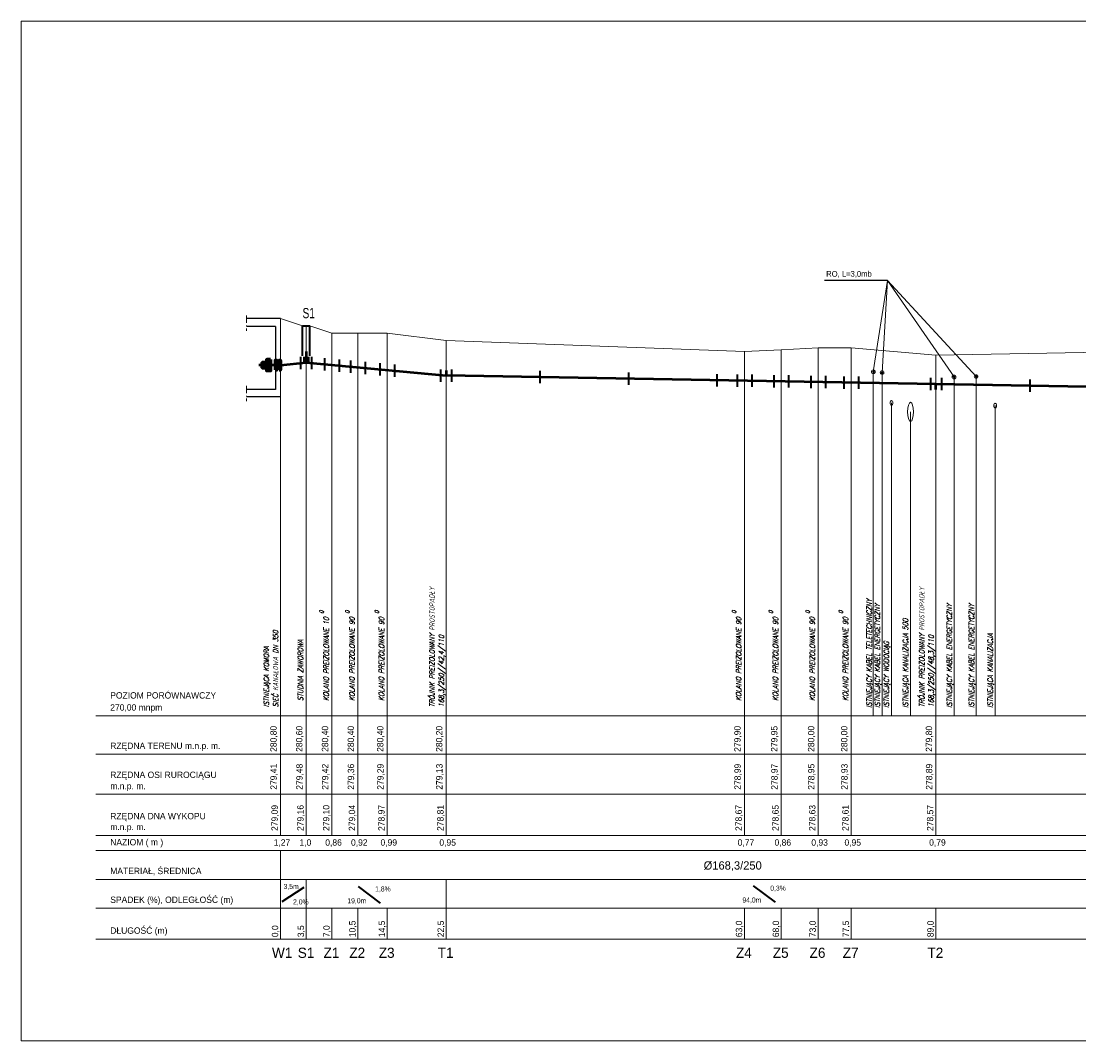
# Model space of a CAD drawing. Extents: x 6567519 to 6569315, y 5583523 to 5585607.
# Tile 60 of 67: x 6568205 to 6568492, y 5584666 to 5584943. Entities that reach past the tile are written whole.
import ezdxf

# ---------------------------------------------------------------- set-up
doc = ezdxf.new("R2010")
doc.units = 0
doc.linetypes.add('GAK', pattern=[3.5, 2, -0.7, 0.1, -0.7])
doc.linetypes.add('KOC', pattern=[2, 1.5, -0.5])
for name, color, linetype, lineweight in [('0-przyłącze', 7, 'CONTINUOUS', 50), ('monitorigng', 220, 'KOC', 30), ('pomocnicza', 140, 'CONTINUOUS', 30), ('siec', 7, 'GAK', 70), ('tekst', 2, 'CONTINUOUS', 20)]:
    doc.layers.add(name, color=color, linetype=linetype, lineweight=lineweight)
doc.layers.add('tabela', color=141, linetype='CONTINUOUS')
doc.layers.add('teren', color=7, linetype='CONTINUOUS')
doc.styles.add('ULICA', font='SIMPLEX', dxfattribs={"width": 0.8, "oblique": 15.00003, "height": 1.25})

msp = doc.modelspace()

# ---------------------------------------------------------------- hatches: boundary and pattern name
at = {"layer": 'siec', "lineweight": 20}
h = msp.add_hatch(color=3, dxfattribs=at)
h.paths.add_polyline_path([(6568270.235, 5584849.851), (6568270.235, 5584849.146), (6568271.427, 5584849.146), (6568271.427, 5584849.851)])
h.paths.add_polyline_path([(6568271.427, 5584848.442), (6568271.427, 5584849.146), (6568270.235, 5584849.146), (6568270.235, 5584848.442)])
h.paths.add_polyline_path([(6568272.494, 5584849.146), (6568271.427, 5584849.146), (6568271.427, 5584848.442), (6568271.427, 5584847.656), (6568272.494, 5584847.656)])
h.paths.add_polyline_path([(6568272.494, 5584850.637), (6568271.427, 5584850.637), (6568271.427, 5584849.146), (6568272.494, 5584849.146)])
at = {"layer": 'siec', "linetype": 'Continuous'}
for points in [[(6568274.09, 5584850.45), (6568273.795, 5584850.45), (6568273.795, 5584847.842), (6568274.09, 5584847.842)], [(6568275.146, 5584850.45), (6568274.851, 5584850.45), (6568274.85, 5584847.842), (6568275.146, 5584847.842)]]:
    msp.add_hatch(color=256, dxfattribs=at).paths.add_polyline_path(points)

# ---------------------------------------------------------------- linework, layer by layer
at = {"layer": '0-przyłącze', "color": 0, "lineweight": 25}
msp.add_line((6568440.02, 5584872.162), (6568422.917, 5584872.161), dxfattribs=at)
at = {"layer": '0-przyłącze', "color": 1, "linetype": 'ByBlock', "lineweight": 40}
for p, q in [((6568280.631, 5584851.374), (6568280.631, 5584848.016)), ((6568283.617, 5584851.39), (6568283.617, 5584848.032)), ((6568287.16, 5584851.064), (6568287.16, 5584847.705)), ((6568291.134, 5584850.698), (6568291.134, 5584847.339)), ((6568294.16, 5584850.419), (6568294.16, 5584847.061)), ((6568298.148, 5584850.052), (6568298.148, 5584846.693)), ((6568302.16, 5584849.682), (6568302.16, 5584846.324)), ((6568306.148, 5584849.315), (6568306.148, 5584845.956)), ((6568318.649, 5584847.997), (6568318.649, 5584844.638)), ((6568321.643, 5584847.999), (6568321.643, 5584844.641)), ((6568345.639, 5584847.578), (6568345.639, 5584844.22)), ((6568369.635, 5584847.157), (6568369.635, 5584843.798)), ((6568393.632, 5584846.735), (6568393.632, 5584843.377)), ((6568399.16, 5584846.574), (6568399.16, 5584843.216)), ((6568403.148, 5584846.568), (6568403.148, 5584843.21)), ((6568409.16, 5584846.399), (6568409.16, 5584843.04)), ((6568413.148, 5584846.393), (6568413.148, 5584843.035)), ((6568419.16, 5584846.223), (6568419.16, 5584842.865)), ((6568423.148, 5584846.217), (6568423.148, 5584842.859)), ((6568428.16, 5584846.065), (6568428.16, 5584842.707)), ((6568432.148, 5584846.059), (6568432.148, 5584842.701)), ((6568451.649, 5584845.662), (6568451.649, 5584842.304)), ((6568454.643, 5584845.665), (6568454.643, 5584842.306)), ((6568478.639, 5584845.243), (6568478.639, 5584841.885))]:
    msp.add_line(p, q, dxfattribs=at)
at = {"layer": '0-przyłącze', "color": 0, "lineweight": 20, "extrusion": (0, 0, -1)}
for centre, major_axis, ratio in [((6568441.075, 5584838.896), (0, 0.646), 0.5936938), ((6568446.264, 5584836.445), (0, 2.602), 0.3120385), ((6568469.264, 5584838.139), (0, 0.646), 0.5936938)]:
    msp.add_ellipse(centre, major_axis=major_axis, ratio=ratio, dxfattribs=at)
at = {"layer": 'monitorigng', "color": 40, "linetype": 'ByBlock', "lineweight": 20}
msp.add_line((6568436.151, 5584753.846), (6568436.151, 5584847.324), dxfattribs=at)
at = {"layer": 'monitorigng', "color": 1, "linetype": 'ByBlock', "lineweight": 20}
for p, q in [((6568438.533, 5584753.846), (6568438.533, 5584847.117)), ((6568458.072, 5584753.846), (6568458.072, 5584845.936)), ((6568464.072, 5584753.846), (6568464.072, 5584846.045))]:
    msp.add_line(p, q, dxfattribs=at)
at = {"layer": 'monitorigng', "color": 5, "linetype": 'ByBlock', "lineweight": 20}
msp.add_line((6568441.075, 5584753.846), (6568441.075, 5584838.896), dxfattribs=at)
at = {"layer": 'monitorigng', "color": 44, "linetype": 'ByBlock', "lineweight": 20}
for p, q in [((6568469.264, 5584753.846), (6568469.264, 5584838.139)), ((6568446.264, 5584753.846), (6568446.264, 5584836.445))]:
    msp.add_line(p, q, dxfattribs=at)
at = {"layer": 'pomocnicza', "color": 0, "lineweight": 20}
for p, q in [((6568275.146, 5584721.386), (6568275.146, 5584753.846)), ((6568282.146, 5584721.386), (6568282.146, 5584753.846)), ((6568289.146, 5584721.386), (6568289.146, 5584753.846)), ((6568296.146, 5584721.386), (6568296.146, 5584753.846)), ((6568304.146, 5584721.386), (6568304.146, 5584753.846)), ((6568320.146, 5584721.386), (6568320.146, 5584753.846)), ((6568401.146, 5584721.386), (6568401.146, 5584753.846)), ((6568411.146, 5584721.386), (6568411.146, 5584753.846)), ((6568421.146, 5584721.386), (6568421.146, 5584753.846)), ((6568430.146, 5584721.386), (6568430.146, 5584753.846)), ((6568453.146, 5584721.386), (6568453.146, 5584753.846)), ((6568275.146, 5584693.232), (6568275.146, 5584717.274)), ((6568282.146, 5584693.232), (6568282.146, 5584709.428)), ((6568320.146, 5584693.232), (6568320.146, 5584709.428)), ((6568289.146, 5584693.232), (6568289.146, 5584701.608)), ((6568296.146, 5584693.232), (6568296.146, 5584701.608)), ((6568304.146, 5584693.232), (6568304.146, 5584701.608)), ((6568401.146, 5584693.232), (6568401.146, 5584701.608)), ((6568411.146, 5584693.232), (6568411.146, 5584701.608)), ((6568421.146, 5584693.232), (6568421.146, 5584701.608)), ((6568430.146, 5584693.232), (6568430.146, 5584701.608)), ((6568453.146, 5584693.232), (6568453.146, 5584701.608))]:
    msp.add_line(p, q, dxfattribs=at)
at = {"layer": 'siec', "linetype": 'ByBlock', "lineweight": 20}
for p, q in [((6568204.74, 5584942.59), (6568778.941, 5584942.59)), ((6568204.74, 5584942.59), (6568204.74, 5584665.59)), ((6568436.151, 5584847.324), (6568440.02, 5584872.162)), ((6568440.02, 5584872.162), (6568438.533, 5584847.117)), ((6568464.072, 5584846.045), (6568440.02, 5584872.162)), ((6568458.072, 5584845.936), (6568440.02, 5584872.162)), ((6568275.146, 5584753.846), (6568275.146, 5584861.846)), ((6568281.149, 5584859.846), (6568275.146, 5584861.846)), ((6568282.146, 5584753.846), (6568282.146, 5584859.846)), ((6568289.146, 5584857.846), (6568283.143, 5584859.846)), ((6568289.146, 5584753.846), (6568289.146, 5584857.846)), ((6568296.146, 5584857.846), (6568289.146, 5584857.846)), ((6568296.146, 5584753.846), (6568296.146, 5584857.846)), ((6568304.146, 5584857.846), (6568296.146, 5584857.846)), ((6568304.146, 5584753.846), (6568304.146, 5584857.846)), ((6568320.146, 5584855.846), (6568304.146, 5584857.846)), ((6568320.146, 5584753.846), (6568320.146, 5584855.846)), ((6568401.146, 5584852.846), (6568320.146, 5584855.846)), ((6568411.146, 5584853.346), (6568401.146, 5584852.846)), ((6568401.146, 5584753.846), (6568401.146, 5584852.846)), ((6568421.146, 5584853.846), (6568411.146, 5584853.346)), ((6568411.146, 5584753.846), (6568411.146, 5584853.346)), ((6568421.146, 5584753.846), (6568421.146, 5584853.846)), ((6568430.146, 5584853.846), (6568421.146, 5584853.846)), ((6568430.146, 5584753.846), (6568430.146, 5584853.846)), ((6568453.146, 5584851.846), (6568430.146, 5584853.846)), ((6568508.146, 5584852.846), (6568453.146, 5584851.846)), ((6568453.146, 5584753.846), (6568453.146, 5584851.846)), ((6568204.74, 5584665.59), (6568778.941, 5584665.59))]:
    msp.add_line(p, q, dxfattribs=at)
at = {"layer": 'siec', "color": 1, "lineweight": 20}
for p, q in [((6568265.976, 5584862.632), (6568265.976, 5584858.482)), ((6568265.976, 5584843.539), (6568265.976, 5584839.389))]:
    msp.add_line(p, q, dxfattribs=at)
at = {"layer": 'siec', "color": 0, "linetype": 'Continuous', "lineweight": 20}
msp.add_line((6568275.146, 5584851.443), (6568275.146, 5584861.846), dxfattribs=at)
at = {"layer": 'siec', "color": 0, "linetype": 'ByBlock', "lineweight": 35}
for p, q in [((6568281.143, 5584851.654), (6568281.15, 5584859.846)), ((6568283.143, 5584851.654), (6568283.143, 5584859.846))]:
    msp.add_line(p, q, dxfattribs=at)
at = {"layer": 'siec', "color": 0, "linetype": 'ByBlock', "lineweight": 40}
msp.add_line((6568281.149, 5584859.846), (6568283.143, 5584859.846), dxfattribs=at)
at = {"layer": 'siec', "color": 0, "linetype": 'ByBlock', "lineweight": 50}
for p, q in [((6568282.146, 5584852.874), (6568282.146, 5584849.846)), ((6568281.589, 5584851.431), (6568281.589, 5584849.791)), ((6568282.641, 5584851.446), (6568282.641, 5584849.801))]:
    msp.add_line(p, q, dxfattribs=at)
at = {"layer": 'siec', "linetype": 'ByBlock', "lineweight": 50}
for p, q in [((6568275.146, 5584849.146), (6568282.146, 5584849.846)), ((6568282.146, 5584849.846), (6568320.146, 5584846.346)), ((6568320.146, 5584847.687), (6568320.146, 5584846.346)), ((6568508.146, 5584843.046), (6568320.146, 5584846.346)), ((6568453.146, 5584842.546), (6568453.146, 5584844.012))]:
    msp.add_line(p, q, dxfattribs=at)
at = {"layer": 'siec', "color": 1, "linetype": 'ByBlock', "lineweight": 50}
msp.add_line((6568275.146, 5584849.146), (6568269.243, 5584849.146), dxfattribs=at)
at = {"layer": 'siec', "linetype": 'Continuous'}
for points in [[(6568271.427, 5584849.851), (6568270.235, 5584849.851), (6568270.235, 5584848.442), (6568271.427, 5584848.442)], [(6568272.494, 5584850.637), (6568271.427, 5584850.637), (6568271.427, 5584847.656), (6568272.494, 5584847.656)], [(6568273.795, 5584847.842), (6568274.09, 5584847.842), (6568274.09, 5584850.45), (6568273.795, 5584850.45)], [(6568274.85, 5584847.842), (6568275.146, 5584847.842), (6568275.146, 5584850.45), (6568274.85, 5584850.45)]]:
    msp.add_lwpolyline(points, close=True, dxfattribs=at)
at = {"layer": 'siec', "linetype": 'Continuous', "lineweight": 20}
for centre in [(6568436.151, 5584847.324), (6568438.533, 5584847.117), (6568458.072, 5584845.936), (6568464.072, 5584846.045)]:
    msp.add_circle(centre, 0.508, dxfattribs=at)
at = {"layer": 'siec', "linetype": 'ByBlock', "lineweight": 20}
for centre in [(6568436.151, 5584847.324), (6568438.533, 5584847.117), (6568458.072, 5584845.936), (6568464.072, 5584846.045)]:
    msp.add_circle(centre, 0.216, dxfattribs=at)
at = {"layer": 'tabela', "color": 0, "linetype": 'ByBlock', "lineweight": 20}
for p, q in [((6568224.998, 5584753.846), (6568691.146, 5584753.846)), ((6568224.998, 5584743.44), (6568691.146, 5584743.44)), ((6568224.998, 5584732.579), (6568691.146, 5584732.579)), ((6568224.998, 5584732.579), (6568691.146, 5584732.579)), ((6568224.998, 5584721.386), (6568691.146, 5584721.386)), ((6568224.998, 5584717.274), (6568691.146, 5584717.274)), ((6568224.998, 5584709.428), (6568691.146, 5584709.428)), ((6568224.998, 5584709.428), (6568691.146, 5584709.428)), ((6568224.998, 5584709.428), (6568691.146, 5584709.428)), ((6568224.998, 5584701.608), (6568691.146, 5584701.608)), ((6568224.998, 5584701.608), (6568691.146, 5584701.608)), ((6568224.998, 5584693.232), (6568691.146, 5584693.232))]:
    msp.add_line(p, q, dxfattribs=at)
at = {"layer": 'tekst', "color": 0, "linetype": 'ByBlock', "lineweight": 40}
for p, q in [((6568275.594, 5584703.435), (6568281.588, 5584707.342)), ((6568296.216, 5584707.496), (6568302.21, 5584703.008)), ((6568403.514, 5584707.708), (6568409.508, 5584703.22))]:
    msp.add_line(p, q, dxfattribs=at)
at = {"layer": 'teren', "color": 3}
for p, q in [((6568275.146, 5584861.846), (6568265.976, 5584861.846)), ((6568275.146, 5584861.846), (6568265.976, 5584861.846)), ((6568273.795, 5584859.651), (6568265.976, 5584859.651)), ((6568273.795, 5584859.651), (6568273.795, 5584842.559)), ((6568273.795, 5584842.559), (6568265.976, 5584842.559)), ((6568273.795, 5584842.559), (6568265.976, 5584842.559)), ((6568275.146, 5584840.559), (6568265.976, 5584840.559))]:
    msp.add_line(p, q, dxfattribs=at)

# ---------------------------------------------------------------- texts
at = {"layer": 'pomocnicza', "color": 0, "linetype": 'ByBlock', "lineweight": 20, "style": 'ULICA', "oblique": 15.00003, "width": 0.8}
for s, height, p in [('TRÓJNIK PREIZOLOWANY PROSTOPADŁY', 1.4, (6568317.025, 5584756.205)), ('TRÓJNIK PREIZOLOWANY PROSTOPADŁY', 1.4, (6568450.025, 5584756.205)), ('0', 1.12, (6568286.906, 5584781.618)), ('0', 1.12, (6568293.906, 5584781.618)), ('0', 1.12, (6568301.906, 5584781.618)), ('0', 1.12, (6568398.906, 5584781.618)), ('0', 1.12, (6568408.906, 5584781.618)), ('0', 1.12, (6568418.906, 5584781.618)), ('0', 1.12, (6568427.906, 5584781.618)), ('ISTNIEJĄCY KABEL TELETECHNICZNY', 1.4, (6568435.723, 5584756.013)), ('ISTNIEJĄCY KABEL ENERGETYCZNY', 1.4, (6568437.965, 5584756.013)), ('ISTNIEJĄCY KABEL ENERGETYCZNY', 1.4, (6568457.503, 5584756.013)), ('ISTNIEJĄCY KABEL ENERGETYCZNY', 1.4, (6568463.503, 5584756.013)), ('KOLANO PREIZOLOWANE 10', 1.4, (6568288.29, 5584757.904)), ('KOLANO PREIZOLOWANE 90', 1.4, (6568295.29, 5584757.904)), ('KOLANO PREIZOLOWANE 90', 1.4, (6568303.29, 5584757.904)), ('KOLANO PREIZOLOWANE 90', 1.4, (6568400.29, 5584757.904)), ('KOLANO PREIZOLOWANE 90', 1.4, (6568410.29, 5584757.904)), ('KOLANO PREIZOLOWANE 90', 1.4, (6568420.29, 5584757.904)), ('KOLANO PREIZOLOWANE 90', 1.4, (6568429.29, 5584757.904)), ('ISTNIEJĄCA KANALIZACJA 500', 1.4, (6568445.588, 5584756.013)), ('ISTNIEJĄCA KANALIZACJA', 1.4, (6568468.588, 5584756.013)), ('ISTNIEJĄCA KOMORA', 1.4, (6568272.025, 5584756.205)), ('SIEĆ KANAŁOWA DN 350', 1.4, (6568274.546, 5584756.205)), ('STUDNIA ZAWOROWA', 1.4, (6568281.29, 5584757.904)), ('ISTNIEJĄCY WODOCIĄG', 1.4, (6568440.398, 5584756.013)), ('168,3/250//42,4/110', 1.4, (6568319.546, 5584756.205)), ('168,3/250//48,3/110', 1.4, (6568452.546, 5584756.205))]:
    msp.add_text(s, height=height, rotation=90, dxfattribs=at).set_placement(p)
at = {"layer": 'tekst', "color": 141, "lineweight": 20}
msp.add_text('RO, L=3,0mb', height=1.54829, dxfattribs=at).set_placement((6568423.362, 5584873.167))
at = {"layer": 'tekst', "color": 0, "lineweight": 20}
for s, height, width, p in [('S1', 2.7648, 0.75, (6568281.14, 5584861.902)), ('3,5m', 1.38, 0.8, (6568276.011, 5584706.841)), ('1,8%%%', 1.38, 0.8, (6568300.874, 5584706.169)), ('0,3%%%', 1.38, 0.8, (6568408.172, 5584706.381)), ('2,0%%%', 1.38, 0.8, (6568278.591, 5584702.656)), ('19,0m', 1.38, 0.8, (6568293.316, 5584702.95)), ('94,0m', 1.38, 0.8, (6568400.614, 5584703.162))]:
    msp.add_text(s, height=height, dxfattribs=dict(at, width=width)).set_placement(p)
for s, height, p in [('POZIOM PORÓWNAWCZY ', 1.728, (6568228.938, 5584758.575)), ('270,00 mnpm', 1.728, (6568228.938, 5584755.292)), ('RZĘDNA TERENU m.n.p. m.', 1.728, (6568228.938, 5584744.886)), ('RZĘDNA OSI RUROCIĄGU ', 1.728, (6568228.938, 5584737)), ('m.n.p. m.', 1.728, (6568228.938, 5584733.955)), ('RZĘDNA DNA WYKOPU', 1.728, (6568228.938, 5584725.779)), ('m.n.p. m.', 1.728, (6568228.938, 5584722.832)), ('NAZIOM ( m )', 1.728, (6568228.938, 5584718.691)), ('1,27', 1.728, (6568273.322, 5584718.61)), ('1,0', 1.728, (6568280.322, 5584718.61)), ('0,86', 1.728, (6568287.322, 5584718.61)), ('0,92', 1.728, (6568294.322, 5584718.61)), ('0,99', 1.728, (6568302.322, 5584718.61)), ('0,95', 1.728, (6568318.322, 5584718.61)), ('0,77', 1.728, (6568399.322, 5584718.61)), ('0,86', 1.728, (6568409.322, 5584718.61)), ('0,93', 1.728, (6568419.322, 5584718.61)), ('0,95', 1.728, (6568428.322, 5584718.61)), ('0,79', 1.728, (6568451.322, 5584718.61)), ('%%C168,3/250', 2.2574, (6568390.085, 5584712.107)), ('MATERIAŁ, ŚREDNICA', 1.728, (6568228.938, 5584710.874)), ('SPADEK (%), ODLEGŁOŚĆ (m)', 1.728, (6568228.938, 5584703.055)), ('DŁUGOŚĆ (m)', 1.728, (6568228.938, 5584694.679)), ('W1', 2.7648, (6568272.848, 5584688.134)), ('S1', 2.7648, (6568279.848, 5584688.134)), ('Z1', 2.7648, (6568286.848, 5584688.134)), ('Z2', 2.7648, (6568293.848, 5584688.134)), ('Z3', 2.7648, (6568301.848, 5584688.134)), ('T1', 2.7648, (6568317.848, 5584688.134)), ('Z4', 2.7648, (6568398.848, 5584688.134)), ('Z5', 2.7648, (6568408.848, 5584688.134)), ('Z6', 2.7648, (6568418.848, 5584688.134)), ('Z7', 2.7648, (6568427.848, 5584688.134)), ('T2', 2.7648, (6568450.848, 5584688.134))]:
    msp.add_text(s, height=height, dxfattribs=at).set_placement(p)
for s, p in [('280,80', (6568274.121, 5584744.092)), ('280,60', (6568281.121, 5584744.092)), ('280,40', (6568288.121, 5584744.092)), ('280,40', (6568295.121, 5584744.092)), ('280,40', (6568303.121, 5584744.092)), ('280,20', (6568319.121, 5584744.092)), ('279,90', (6568400.121, 5584744.092)), ('279,95', (6568410.121, 5584744.092)), ('280,00', (6568420.121, 5584744.092)), ('280,00', (6568429.121, 5584744.092)), ('279,80', (6568452.121, 5584744.092)), ('279,41', (6568274.165, 5584733.798)), ('279,48', (6568281.165, 5584733.798)), ('279,42', (6568288.165, 5584733.798)), ('279,36', (6568295.165, 5584733.798)), ('279,29', (6568303.165, 5584733.798)), ('279,13', (6568319.165, 5584733.798)), ('278,99', (6568400.165, 5584733.798)), ('278,97', (6568410.165, 5584733.798)), ('278,95', (6568420.165, 5584733.798)), ('278,93', (6568429.165, 5584733.798)), ('278,89', (6568452.165, 5584733.798)), ('279,09', (6568274.442, 5584722.606)), ('279,16', (6568281.442, 5584722.606)), ('279,10', (6568288.442, 5584722.606)), ('279,04', (6568295.442, 5584722.606)), ('278,97', (6568303.442, 5584722.606)), ('278,81', (6568319.442, 5584722.606)), ('278,67', (6568400.442, 5584722.606)), ('278,65', (6568410.442, 5584722.606)), ('278,63', (6568420.442, 5584722.606)), ('278,61', (6568429.442, 5584722.606)), ('278,57', (6568452.442, 5584722.606)), ('10,5', (6568295.544, 5584693.756)), ('14,5', (6568303.544, 5584693.756)), ('22,5', (6568319.544, 5584693.756)), ('63,0', (6568400.544, 5584693.756)), ('68,0', (6568410.544, 5584693.756)), ('73,0', (6568420.544, 5584693.756)), ('77,5', (6568429.544, 5584693.756)), ('89,0', (6568452.544, 5584693.756)), ('0,0', (6568274.544, 5584693.756)), ('3,5', (6568281.544, 5584693.756)), ('7,0', (6568288.544, 5584693.756))]:
    msp.add_text(s, height=1.728, rotation=90, dxfattribs=at).set_placement(p)

doc.saveas('drawing.dxf')
